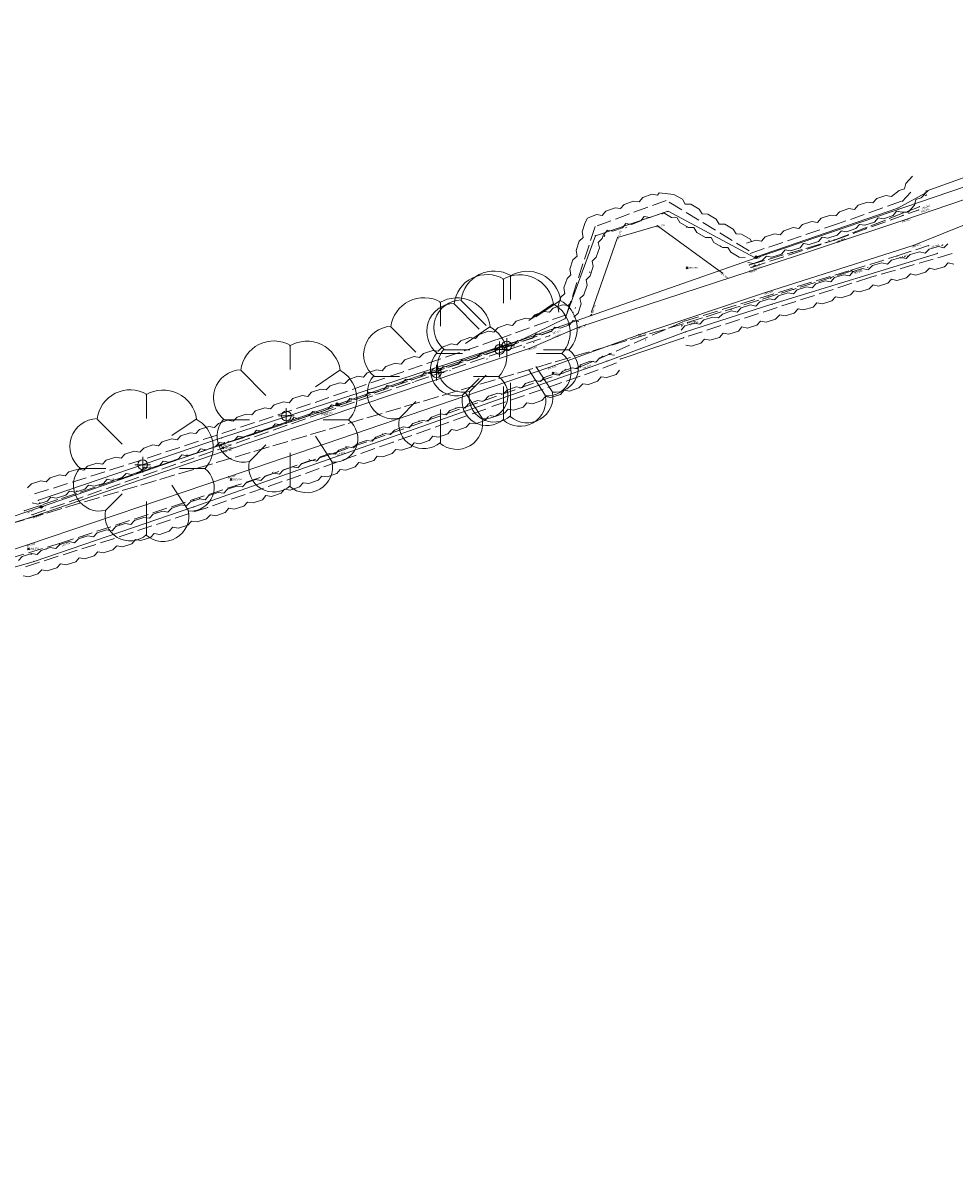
# Model space of a CAD drawing. Header units: metres. Extents: x 658718 to 659592, y 796119 to 796841.
# Tile 6 of 10: x 659217 to 659312, y 796404 to 796521. Entities that reach past the tile are written whole.
import ezdxf

# ---------------------------------------------------------------- set-up
doc = ezdxf.new("R2010")
doc.units = ezdxf.units.M
doc.header["$MEASUREMENT"] = 0
for name, pattern in [('Center line', [100, 100, 0]), ('Dashed 3-1', [2, 1.5, -0.5]), ('Dashed 4-1', [2, 1.6, -0.4]), ('Edge of Bush', [3.846153, -1.282051, -1.282051, 0, -1.282051]), ('Gate', [100, 100, 0]), ('Hedge', [100, 100, 0]), ('Power line', [100, 100, 0])]:
    doc.linetypes.add(name, pattern=pattern)
for name, color, linetype, lineweight, true_color in [('Bank Bottom', 7, 'Continuous', 0, 0xffa500), ('Bank Bottom_Text', 7, 'Continuous', 0, 0xffa500), ('Bank Top', 7, 'Continuous', 0, 0xc7c074), ('Bank Top_Text', 7, 'Continuous', 0, 0xc7c074), ('Electricity Pole', 1, 'Continuous', 0, 0xff0000), ('Electricity Pole_Text', 1, 'Continuous', 0, 0xff0000), ('Finished Floor Level', 7, 'Continuous', 0, 0xffffff), ('Gate', 6, 'Continuous', 0, 0xff00ff), ('Hedge', 3, 'Continuous', 0, 0x00ff00), ('Overhead Electricity Line', 1, 'Continuous', 0, 0xff0000), ('Path', 7, 'Continuous', 0, 0xa52a2a), ('Path_Text', 7, 'Continuous', 0, 0xa52a2a), ('Road Edge', 7, 'Continuous', 0, 0xff80c0), ('Road Edge_Text', 7, 'Continuous', 0, 0xff80c0), ('Spot Level', 7, 'Continuous', 0, 0xffffff), ('Spot Level_Text', 7, 'Continuous', 0, 0xffffff), ('Tree', 3, 'Continuous', 0, 0x00ff00), ('Vegetation Line', 7, 'Continuous', 0, 0x85c929)]:
    doc.layers.add(name, color=color, linetype=linetype, lineweight=lineweight, true_color=true_color)
doc.styles.add('0.3mm', font='micross.ttf', dxfattribs={"height": 0.3})

# ---------------------------------------------------------------- blocks, each defined once
blk = doc.blocks.new('Point')
blk.add_point((0, 0))
blk = doc.blocks.new('Spot Level-Dia cross')
at = {"color": 0}
for p, q in [((-1, 1), (1, -1)), ((-1, -1), (1, 1))]:
    blk.add_line(p, q, dxfattribs=at)
blk = doc.blocks.new('Electricity Pole-Cross circle')
at = {"color": 0}
for p, q in [((-1, 0), (1, 0)), ((0, -1), (0, 1))]:
    blk.add_line(p, q, dxfattribs=at)
blk.add_circle((0, 0), 0.9, dxfattribs=at)
blk = doc.blocks.new('Tree-Tree 2')
at = {"color": 0}
for p, q in [((0.05, 0.59), (0.05, 0.9)), ((-0.58, 0.58), (-0.26, 0.26)), ((0.68, 0.58), (0.37, 0.37)), ((0.1, 0), (-0.1, 0)), ((0, 0.1), (0, -0.1)), ((-0.79, -0.05), (-0.47, -0.05)), ((0.79, -0.05), (0.47, -0.05)), ((0.58, -0.58), (0.37, -0.26)), ((-0.47, -0.58), (-0.26, -0.37)), ((0.05, -0.89), (0.05, -0.47))]:
    blk.add_line(p, q, dxfattribs=at)
for centre, radius, start, end in [((-0.16, 0.53), 0.423, 59.7436, 173.211), ((0.26, 0.52), 0.43, 8.1301, 120.7355), ((-0.57, 0.23), 0.356, 91.6366, 231.8428), ((0.49, 0.22), 0.407, 318.0128, 62.1759), ((-0.55, -0.26), 0.33, 138.8141, 284.0362), ((0.61, -0.29), 0.3, 264.0939, 53.1301), ((-0.16, -0.65), 0.319, 167.2756, 311.1859), ((0.26, -0.65), 0.328, 228.8141, 12.3391)]:
    blk.add_arc(centre, radius, start, end, dxfattribs=at)
blk = doc.blocks.new('Tree-Single circle')
at = {"color": 0}
blk.add_circle((0, 0), 1, dxfattribs=at)

msp = doc.modelspace()

# ---------------------------------------------------------------- linework, layer by layer
at = {"layer": 'Bank Bottom', "linetype": 'Dashed 3-1'}
for points in [[(659291.06, 796496.53, 166.52), (659299.57, 796499.32, 166.4), (659308.14, 796502.39, 165.85)], [(659069.05, 796410.98, 157.94), (659089.45, 796419.8, 157.75), (659107.48, 796427.76, 157.22), (659138.25, 796440.78, 158.65), (659138.32, 796440.81, 158.56), (659165.8, 796450.8, 160.32), (659196.44, 796461.17, 162.91), (659220.66, 796468.42, 164.35), (659248.64, 796477.63, 165.82), (659273.67, 796486.4, 166.61), (659284.29, 796491.07, 166.77), (659301.24, 796496.25, 166.34), (659305.93, 796497.7, 165.98), (659309.14, 796498.76, 165.87)], [(659217.88, 796471.36, 164.54), (659247.37, 796481.7, 166.23), (659270.56, 796489.58, 166.68)]]:
    msp.add_polyline3d(points, dxfattribs=at)
at = {"layer": 'Bank Top', "linetype": 'Dashed 4-1'}
for points in [[(659290.89, 796496.79, 166.94), (659299.52, 796499.31, 166.97), (659308.2, 796502.71, 166.28)], [(659098.76, 796428.08, 157.81), (659137.08, 796444.25, 159.02), (659161.19, 796452.93, 160.65), (659198.29, 796465.26, 163.97), (659284.6, 796490.92, 167.08), (659301.33, 796496.17, 166.58)], [(659217.08, 796471.76, 165.21), (659247.03, 796481.76, 166.61), (659270.61, 796490, 167.21)]]:
    msp.add_polyline3d(points, dxfattribs=at)
at = {"layer": 'Finished Floor Level', "color": 96, "linetype": 'Hedge', "true_color": 0x008000}
for points in [[(659308.78, 796504.09, 165.79), (659306.02, 796502.57, 165.95), (659291.43, 796497.55, 166.73), (659282.61, 796502.25, 167.68), (659275.23, 796499.76, 167.25), (659272.14, 796491.33, 166.81), (659267.76, 796489.21, 166.59), (659237.16, 796479.18, 166.08), (659218.53, 796472.84, 164.72)], [(659310.03, 796497.96, 165.9), (659293.18, 796492.78, 166.46), (659284.38, 796489.96, 166.58), (659276.41, 796486.99, 166.62), (659234.34, 796472.16, 164.77), (659218.09, 796466.61, 164.45), (659199.28, 796461.11, 162.83), (659175.51, 796453.33, 160.97), (659156.41, 796446.86, 159.72), (659136.19, 796439.14, 158.41), (659107.46, 796426.86, 157.58), (659082.35, 796415.62, 157.43), (659067.43, 796409.21, 157.87)]]:
    msp.add_polyline3d(points, dxfattribs=at)
at = {"layer": 'Gate', "linetype": 'Gate', "ltscale": 0.2}
for p, q in [((659313.99, 796506.14, 165.65), (659308.88, 796504.31, 165.77)), ((659284.19, 796489.37, 166.4), (659277.75, 796487.2, 166.56))]:
    msp.add_line(p, q, dxfattribs=at)
at = {"layer": 'Hedge', "linetype": 'Dashed 3-1'}
for p, q in [((659282.43, 796503.36, 320.53), (659275.19, 796500.69, 320.53)), ((659290.86, 796498.23, 320.53), (659282.43, 796503.36, 320.53)), ((659306.36, 796503.26, 327.02), (659299.97, 796501, 327.02)), ((659307.34, 796504.2, 165.96), (659306.43, 796503.24, 165.96)), ((659299.97, 796501, 327.02), (659290.78, 796497.9, 327.02)), ((659275.19, 796500.69, 160.26), (659272.28, 796491.72, 160.26)), ((659311.52, 796497.94, 166.4), (659303.24, 796495.53, 166.4)), ((659303.24, 796495.53, 166.4), (659293.71, 796492.45, 166.4)), ((659272.28, 796491.72, 160.26), (659265.17, 796489.18, 160.26)), ((659273, 796491.98, 160.26), (659272.91, 796491.95, 160.26)), ((659293.71, 796492.45, 166.4), (659284.19, 796489.37, 166.4)), ((659265.17, 796489.18, 160.26), (659255.7, 796485.93, 160.26)), ((659277.38, 796486.81, 140.75), (659273.68, 796485.45, 140.75)), ((659255.66, 796485.92, 160.26), (659246.21, 796482.63, 160.26)), ((659273.68, 796485.45, 140.75), (659264.21, 796482.21, 140.75)), ((659246.21, 796482.63, 160.26), (659236.71, 796479.47, 160.26)), ((659264.08, 796482.12, 140.75), (659254.65, 796478.76, 140.75)), ((659236.71, 796479.47, 160.26), (659227.2, 796476.33, 160.26)), ((659254.65, 796478.76, 140.75), (659245.23, 796475.38, 140.75)), ((659227.2, 796476.33, 160.26), (659217.66, 796473.32, 160.26)), ((659245.23, 796475.38, 140.75), (659235.77, 796472.11, 140.75)), ((659235.77, 796472.11, 140.75), (659226.27, 796468.95, 140.75)), ((659226.27, 796468.95, 140.75), (659216.74, 796465.91, 140.75))]:
    msp.add_line(p, q, dxfattribs=at)
at = {"layer": 'Hedge'}
for points, elevation in [([(659306.13, 796504.35), (659306.67, 796504.53), (659306.81, 796505.09), (659307.48, 796505.82)], 165.96), ([(659299.69, 796501.77), (659300.08, 796502.2), (659301.02, 796502.53), (659301.58, 796502.43), (659301.97, 796502.86), (659302.91, 796503.19), (659303.47, 796503.11), (659303.86, 796503.53), (659304.79, 796503.85), (659305.36, 796503.76), (659306.13, 796504.35)], 327.02), ([(659309.09, 796504.39), (659309.08, 796504.35), (659308.37, 796503.61), (659307.84, 796503.43), (659307.71, 796502.88), (659307.04, 796502.15), (659306.44, 796502.15)], 165.96), ([(659274.41, 796501.56), (659275.34, 796501.91), (659275.91, 796501.82), (659276.29, 796502.25), (659277.22, 796502.6), (659277.79, 796502.53), (659278.16, 796502.95), (659279.09, 796503.29), (659279.66, 796503.21), (659280.04, 796503.64), (659280.97, 796503.98), (659281.54, 796503.9), (659281.72, 796504.11)], 320.53), ([(659281.72, 796504.11), (659283.21, 796503.97), (659284.07, 796503.47), (659284.36, 796502.98), (659284.93, 796502.96), (659285.79, 796502.45), (659286.09, 796501.97), (659286.66, 796501.95), (659287.51, 796501.45), (659287.81, 796500.95), (659288.38, 796500.94), (659289.24, 796500.43), (659289.54, 796499.94), (659290.1, 796499.92), (659290.97, 796499.42), (659291.12, 796499.16)], 320.53), ([(659281.72, 796501.95), (659281.72, 796501.94), (659280.77, 796501.61), (659280.2, 796501.7), (659279.85, 796501.26), (659278.9, 796500.91), (659278.32, 796500.99), (659277.97, 796500.56), (659277, 796500.23), (659276.45, 796500.31), (659276.08, 796499.88), (659276.05, 796499.87)], 320.53), ([(659290.45, 796497.53), (659289.87, 796497.56), (659289.01, 796498.07), (659288.71, 796498.56), (659288.15, 796498.56), (659287.28, 796499.08), (659286.99, 796499.58), (659286.43, 796499.57), (659285.55, 796500.08), (659285.25, 796500.58), (659284.69, 796500.58), (659283.82, 796501.12), (659283.53, 796501.59), (659282.97, 796501.61), (659282.11, 796502.11)], 320.53), ([(659306.44, 796502.15), (659305.88, 796502.25), (659305.52, 796501.82), (659304.56, 796501.48), (659303.99, 796501.57), (659303.63, 796501.14), (659302.65, 796500.82), (659302.11, 796500.91), (659301.73, 796500.49), (659300.79, 796500.16), (659300.23, 796500.24)], 327.02), ([(659307.77, 796502.91), (659307.77, 796502.91), (659307.76, 796502.9)], 327.02), ([(659271.5, 796491.97), (659271.4, 796492.54), (659271.71, 796493.49), (659272.12, 796493.88), (659272.02, 796494.45), (659272.33, 796495.39), (659272.73, 796495.79), (659272.63, 796496.35), (659272.94, 796497.29), (659273.36, 796497.68), (659273.25, 796498.25), (659273.56, 796499.19), (659273.98, 796499.59), (659273.87, 796500.14), (659274.18, 796501.1), (659274.41, 796501.56)], 160.26), ([(659290.61, 796498.99), (659291.56, 796499.31), (659292.12, 796499.21), (659292.51, 796499.63), (659293.45, 796499.94), (659294.02, 796499.86), (659294.41, 796500.27), (659295.35, 796500.58), (659295.91, 796500.49), (659296.3, 796500.91), (659297.24, 796501.22), (659297.81, 796501.12), (659298.19, 796501.54), (659299.14, 796501.86), (659299.71, 796501.77)], 327.02), ([(659276.05, 796499.87), (659275.92, 796499.48), (659275.5, 796499.08), (659275.63, 796498.52), (659275.3, 796497.56), (659274.88, 796497.18), (659275, 796496.63), (659274.69, 796495.66), (659274.27, 796495.26), (659274.39, 796494.72), (659274.05, 796493.75), (659273.65, 796493.37), (659273.76, 796492.81), (659273.45, 796491.87), (659273.04, 796491.47)], 160.26), ([(659300.22, 796500.23), (659299.82, 796499.82), (659298.88, 796499.5), (659298.31, 796499.6), (659297.94, 796499.17), (659296.97, 796498.86), (659296.41, 796498.97), (659296.05, 796498.54), (659295.09, 796498.21), (659294.52, 796498.31), (659294.15, 796497.89), (659293.17, 796497.58), (659292.62, 796497.68), (659292.24, 796497.26), (659291.3, 796496.94), (659290.74, 796497.04)], 327.02), ([(659303.01, 796496.32), (659303.42, 796496.72), (659304.38, 796497), (659304.94, 796496.87), (659305.35, 796497.28), (659306.3, 796497.55), (659306.86, 796497.44), (659307.26, 796497.83), (659308.22, 796498.11), (659308.78, 796497.99), (659309.18, 796498.39), (659310.14, 796498.66), (659310.7, 796498.54), (659311.1, 796498.94)], 166.4), ([(659293.46, 796493.23), (659293.86, 796493.65), (659294.81, 796493.95), (659295.37, 796493.84), (659295.77, 796494.26), (659296.71, 796494.56), (659297.28, 796494.47), (659297.67, 796494.87), (659298.61, 796495.18), (659299.18, 796495.07), (659299.57, 796495.49), (659300.52, 796495.79), (659301.08, 796495.68), (659301.47, 796496.1), (659302.42, 796496.41), (659302.99, 796496.3)], 166.4), ([(659311.7, 796496.87), (659311.13, 796497), (659310.75, 796496.58), (659309.77, 796496.32), (659309.21, 796496.45), (659308.83, 796496.04), (659307.85, 796495.75), (659307.29, 796495.87), (659306.9, 796495.46), (659305.91, 796495.2), (659305.37, 796495.32), (659304.97, 796494.92), (659304.02, 796494.64), (659303.46, 796494.76)], 166.4), ([(659303.49, 796494.76), (659303.08, 796494.35), (659302.13, 796494.04), (659301.56, 796494.15), (659301.19, 796493.73), (659300.22, 796493.43), (659299.66, 796493.55), (659299.29, 796493.12), (659298.32, 796492.81), (659297.75, 796492.91), (659297.38, 796492.49), (659296.4, 796492.21), (659295.85, 796492.31), (659295.46, 796491.89), (659294.52, 796491.59), (659293.96, 796491.69)], 166.4), ([(659264.89, 796489.95), (659265.28, 796490.37), (659266.22, 796490.71), (659266.78, 796490.62), (659267.17, 796491.05), (659268.1, 796491.38), (659268.67, 796491.3), (659269.05, 796491.72), (659269.98, 796492.05), (659270.55, 796491.97), (659270.93, 796492.39), (659271.87, 796492.72), (659272.44, 796492.64), (659272.81, 796493.06)], 160.26), ([(659283.94, 796490.15), (659284.34, 796490.57), (659285.29, 796490.87), (659285.85, 796490.76), (659286.25, 796491.18), (659287.19, 796491.48), (659287.75, 796491.39), (659288.15, 796491.79), (659289.09, 796492.1), (659289.65, 796491.99), (659290.05, 796492.41), (659291, 796492.71), (659291.56, 796492.6), (659291.95, 796493.02), (659292.9, 796493.33), (659293.47, 796493.22)], 166.4), ([(659274.87, 796491.79), (659274.7, 796491.61)], 160.26), ([(659293.96, 796491.68), (659293.56, 796491.28), (659292.61, 796490.97), (659292.04, 796491.07), (659291.66, 796490.65), (659290.69, 796490.35), (659290.13, 796490.47), (659289.77, 796490.04), (659288.8, 796489.73), (659288.23, 796489.83), (659287.86, 796489.41), (659286.87, 796489.13), (659286.33, 796489.23), (659285.94, 796488.81), (659285, 796488.51), (659284.44, 796488.61)], 166.4), ([(659273.2, 796491.08), (659272.96, 796491.12), (659272.6, 796490.68), (659271.64, 796490.36), (659271.08, 796490.46), (659270.72, 796490.02), (659269.76, 796489.67), (659269.19, 796489.76), (659268.83, 796489.33), (659267.86, 796489.01), (659267.31, 796489.1), (659266.94, 796488.67), (659266, 796488.34), (659265.44, 796488.42)], 160.26), ([(659273.53, 796491.03), (659273.27, 796491.07)], 160.26), ([(659255.44, 796486.7), (659255.83, 796487.13), (659256.77, 796487.45), (659257.33, 796487.35), (659257.73, 796487.77), (659258.66, 796488.09), (659259.23, 796488.01), (659259.61, 796488.42), (659260.55, 796488.74), (659261.12, 796488.65), (659261.51, 796489.07), (659262.45, 796489.39), (659263.01, 796489.29), (659263.39, 796489.71), (659264.34, 796490.04), (659264.91, 796489.94)], 160.26), ([(659265.43, 796488.41), (659265.03, 796488), (659264.09, 796487.67), (659263.52, 796487.77), (659263.15, 796487.34), (659262.19, 796487.02), (659261.62, 796487.13), (659261.27, 796486.7), (659260.3, 796486.37), (659259.73, 796486.46), (659259.37, 796486.04), (659258.39, 796485.73), (659257.84, 796485.82), (659257.46, 796485.4), (659256.52, 796485.08), (659255.96, 796485.17)], 160.26), ([(659245.94, 796483.4), (659246.33, 796483.83), (659247.27, 796484.15), (659247.83, 796484.06), (659248.22, 796484.48), (659249.16, 796484.8), (659249.72, 796484.72), (659250.11, 796485.14), (659251.04, 796485.46), (659251.61, 796485.37), (659251.99, 796485.79), (659252.94, 796486.11), (659253.5, 796486.02), (659253.88, 796486.44), (659254.83, 796486.77), (659255.39, 796486.68)], 160.26), ([(659273.39, 796486.21), (659273.77, 796486.64), (659274.71, 796486.99), (659275.28, 796486.9), (659275.66, 796487.34), (659276.59, 796487.68), (659277.15, 796487.61)], 140.75), ([(659263.94, 796482.99), (659264.33, 796483.41), (659265.28, 796483.73), (659265.84, 796483.63), (659266.23, 796484.05), (659267.17, 796484.37), (659267.74, 796484.29), (659268.12, 796484.7), (659269.06, 796485.02), (659269.63, 796484.92), (659270.01, 796485.34), (659270.96, 796485.66), (659271.52, 796485.56), (659271.9, 796485.98), (659272.85, 796486.31), (659273.42, 796486.21)], 140.75), ([(659277.69, 796486.07), (659277.34, 796485.64), (659276.37, 796485.31), (659275.82, 796485.39), (659275.45, 796484.96), (659274.52, 796484.62), (659273.95, 796484.69)], 140.75), ([(659255.92, 796485.15), (659255.53, 796484.74), (659254.59, 796484.41), (659254.02, 796484.5), (659253.65, 796484.07), (659252.69, 796483.75), (659252.12, 796483.85), (659251.77, 796483.42), (659250.8, 796483.09), (659250.23, 796483.18), (659249.87, 796482.75), (659248.89, 796482.44), (659248.35, 796482.53), (659247.97, 796482.11), (659247.03, 796481.78), (659246.47, 796481.87)], 160.26), ([(659273.94, 796484.68), (659273.54, 796484.27), (659272.6, 796483.94), (659272.03, 796484.04), (659271.66, 796483.61), (659270.69, 796483.3), (659270.13, 796483.4), (659269.77, 796482.97), (659268.81, 796482.64), (659268.24, 796482.74), (659267.87, 796482.31), (659266.89, 796482.01), (659266.35, 796482.1), (659265.97, 796481.68), (659265.03, 796481.36), (659264.46, 796481.45)], 140.75), ([(659236.45, 796480.25), (659236.85, 796480.66), (659237.79, 796480.98), (659238.35, 796480.88), (659238.75, 796481.29), (659239.69, 796481.61), (659240.25, 796481.52), (659240.64, 796481.93), (659241.58, 796482.24), (659242.15, 796482.14), (659242.54, 796482.55), (659243.49, 796482.86), (659244.05, 796482.76), (659244.44, 796483.18), (659245.38, 796483.5), (659245.95, 796483.4)], 160.26), ([(659254.38, 796479.53), (659254.76, 796479.96), (659255.7, 796480.29), (659256.27, 796480.2), (659256.65, 796480.63), (659257.58, 796480.96), (659258.15, 796480.88), (659258.53, 796481.3), (659259.47, 796481.63), (659260.03, 796481.54), (659260.42, 796481.97), (659261.35, 796482.3), (659261.92, 796482.21), (659262.3, 796482.63), (659263.24, 796482.97), (659263.81, 796482.88)], 140.75), ([(659246.46, 796481.86), (659246.06, 796481.45), (659245.11, 796481.13), (659244.54, 796481.24), (659244.17, 796480.81), (659243.2, 796480.5), (659242.64, 796480.61), (659242.28, 796480.19), (659241.31, 796479.86), (659240.74, 796479.97), (659240.37, 796479.54), (659239.39, 796479.25), (659238.85, 796479.34), (659238.46, 796478.93), (659237.52, 796478.61), (659236.96, 796478.71)], 160.26), ([(659264.35, 796481.36), (659263.96, 796480.94), (659263.02, 796480.6), (659262.45, 796480.69), (659262.08, 796480.26), (659261.12, 796479.93), (659260.56, 796480.03), (659260.2, 796479.6), (659259.25, 796479.25), (659258.67, 796479.34), (659258.31, 796478.91), (659257.34, 796478.59), (659256.79, 796478.68), (659256.42, 796478.25), (659255.48, 796477.92), (659254.92, 796478)], 140.75), ([(659226.95, 796477.11), (659227.34, 796477.53), (659228.29, 796477.84), (659228.85, 796477.73), (659229.25, 796478.15), (659230.19, 796478.46), (659230.76, 796478.37), (659231.14, 796478.78), (659232.09, 796479.09), (659232.65, 796478.99), (659233.04, 796479.4), (659233.99, 796479.71), (659234.55, 796479.61), (659234.94, 796480.02), (659235.89, 796480.34), (659236.46, 796480.24)], 160.26), ([(659244.95, 796476.15), (659245.34, 796476.58), (659246.28, 796476.91), (659246.84, 796476.82), (659247.23, 796477.25), (659248.16, 796477.58), (659248.73, 796477.51), (659249.11, 796477.93), (659250.04, 796478.26), (659250.61, 796478.17), (659250.99, 796478.6), (659251.93, 796478.93), (659252.49, 796478.84), (659252.87, 796479.27), (659253.81, 796479.61), (659254.38, 796479.52)], 140.75), ([(659236.96, 796478.7), (659236.56, 796478.29), (659235.61, 796477.98), (659235.04, 796478.08), (659234.67, 796477.65), (659233.7, 796477.35), (659233.14, 796477.46), (659232.78, 796477.04), (659231.81, 796476.72), (659231.24, 796476.82), (659230.87, 796476.4), (659229.89, 796476.1), (659229.34, 796476.2), (659228.96, 796475.78), (659228.02, 796475.47), (659227.46, 796475.57)], 160.26), ([(659217.41, 796474.1), (659217.81, 796474.51), (659218.77, 796474.81), (659219.33, 796474.7), (659219.73, 796475.11), (659220.67, 796475.41), (659221.24, 796475.31), (659221.63, 796475.72), (659222.58, 796476.01), (659223.14, 796475.9), (659223.54, 796476.31), (659224.49, 796476.61), (659225.05, 796476.5), (659225.44, 796476.91), (659226.4, 796477.21), (659226.96, 796477.1)], 160.26), ([(659254.92, 796478), (659254.53, 796477.58), (659253.59, 796477.24), (659253.02, 796477.33), (659252.66, 796476.89), (659251.7, 796476.56), (659251.14, 796476.66), (659250.78, 796476.23), (659249.82, 796475.88), (659249.25, 796475.97), (659248.89, 796475.54), (659247.92, 796475.22), (659247.37, 796475.3), (659247, 796474.88), (659246.06, 796474.54), (659245.5, 796474.62)], 140.75), ([(659235.5, 796472.89), (659235.89, 796473.31), (659236.84, 796473.63), (659237.4, 796473.54), (659237.79, 796473.96), (659238.72, 796474.28), (659239.29, 796474.2), (659239.68, 796474.61), (659240.61, 796474.93), (659241.18, 796474.84), (659241.57, 796475.26), (659242.51, 796475.58), (659243.07, 796475.49), (659243.45, 796475.91), (659244.4, 796476.24), (659244.97, 796476.14)], 140.75), ([(659227.45, 796475.56), (659227.04, 796475.16), (659226.09, 796474.85), (659225.52, 796474.97), (659225.14, 796474.54), (659224.17, 796474.25), (659223.61, 796474.37), (659223.24, 796473.95), (659222.27, 796473.64), (659221.7, 796473.76), (659221.33, 796473.34), (659220.34, 796473.06), (659219.8, 796473.16), (659219.41, 796472.75), (659218.46, 796472.45), (659217.9, 796472.56)], 160.26), ([(659245.49, 796474.61), (659245.1, 796474.2), (659244.15, 796473.87), (659243.58, 796473.97), (659243.22, 796473.54), (659242.25, 796473.22), (659241.69, 796473.32), (659241.33, 796472.89), (659240.37, 796472.56), (659239.8, 796472.65), (659239.43, 796472.23), (659238.46, 796471.92), (659237.91, 796472.01), (659237.53, 796471.59), (659236.59, 796471.26), (659236.03, 796471.36)], 140.75), ([(659226.02, 796469.73), (659226.41, 796470.15), (659227.36, 796470.46), (659227.92, 796470.36), (659228.31, 796470.78), (659229.25, 796471.09), (659229.82, 796471), (659230.21, 796471.41), (659231.15, 796471.72), (659231.71, 796471.62), (659232.1, 796472.04), (659233.05, 796472.35), (659233.61, 796472.25), (659234, 796472.66), (659234.95, 796472.98), (659235.51, 796472.88)], 140.75), ([(659236.03, 796471.35), (659235.62, 796470.93), (659234.68, 796470.62), (659234.11, 796470.72), (659233.73, 796470.29), (659232.77, 796469.99), (659232.21, 796470.1), (659231.84, 796469.67), (659230.88, 796469.35), (659230.31, 796469.45), (659229.94, 796469.03), (659228.96, 796468.73), (659228.41, 796468.82), (659228.03, 796468.41), (659227.09, 796468.09), (659226.53, 796468.19)], 140.75), ([(659216.49, 796466.69), (659216.89, 796467.11), (659217.84, 796467.41), (659218.4, 796467.3), (659218.8, 796467.71), (659219.74, 796468.01), (659220.31, 796467.91), (659220.7, 796468.32), (659221.65, 796468.62), (659222.21, 796468.51), (659222.61, 796468.92), (659223.56, 796469.22), (659224.12, 796469.11), (659224.51, 796469.53), (659225.46, 796469.83), (659226.03, 796469.72)], 140.75), ([(659226.52, 796468.18), (659226.11, 796467.78), (659225.16, 796467.47), (659224.59, 796467.58), (659224.21, 796467.16), (659223.24, 796466.86), (659222.68, 796466.98), (659222.32, 796466.56), (659221.35, 796466.25), (659220.78, 796466.36), (659220.4, 796465.94), (659219.42, 796465.66), (659218.87, 796465.76), (659218.48, 796465.35), (659217.54, 796465.05), (659216.98, 796465.15)], 140.75)]:
    msp.add_lwpolyline(points, dxfattribs=dict(at, elevation=elevation))
at = {"layer": 'Overhead Electricity Line', "linetype": 'Power line', "ltscale": 0.5}
msp.add_polyline3d([(659360.79, 796521.4, 163.51), (659331.39, 796511.08, 165.26), (659291.57, 796497.51, 166.77), (659248.92, 796482.59, 166.34), (659218.84, 796472.15, 164.69), (659186.69, 796461.4, 162.36), (659155.35, 796450.83, 159.41), (659104.34, 796430.49, 157.53), (659061.13, 796411.56, 158.17), (659029.51, 796397.29, 158.71), (658990.28, 796380.08, 159.36), (658940.93, 796356.36, 161.06), (658896.35, 796335.4, 161.64), (658875.24, 796319.12, 159.68), (658840.99, 796276.85, 152.88), (658812.5, 796240.97, 148.01), (658793.25, 796208.78, 143.85), (658756.31, 796160.16, 139.97), (658732.37, 796129.97, 138.73)], dxfattribs=at)
at = {"layer": 'Path', "linetype": 'Continuous'}
msp.add_polyline3d([(659288.16, 796495.95, 166.67), (659281.53, 796500.77, 167.19), (659277.48, 796499.58, 167.17), (659274.84, 796492.01, 166.78)], dxfattribs=at)
at = {"layer": 'Road Edge', "linetype": 'Center line'}
for points in [[(659316.21, 796504.63, 165.58), (659306.52, 796501.3, 165.96), (659290.96, 796496.16, 166.61), (659273.54, 796490.45, 166.74), (659268.49, 796488.27, 166.64), (659237.43, 796477.84, 165.79), (659218.03, 796471.19, 164.62), (659201.02, 796465.8, 163.52)], [(659313.81, 796501.26, 165.65), (659307.57, 796498.75, 165.91), (659292.54, 796493.97, 166.6), (659279.64, 796489.68, 166.74), (659270.47, 796486.34, 166.65), (659237.89, 796475.23, 165.68), (659217.42, 796468.28, 164.39), (659200.15, 796462.68, 163.27)]]:
    msp.add_polyline3d(points, dxfattribs=at)
at = {"layer": 'Vegetation Line', "linetype": 'Edge of Bush'}
for points in [[(659308.9, 796503.89, 165.78), (659306.52, 796501.82, 166.02), (659291.44, 796496.73, 166.62), (659282.07, 796502.01, 167.28), (659276.16, 796499.75, 167.17), (659272.49, 796490.72, 166.77), (659267.99, 796488.43, 166.66), (659237.46, 796478.69, 166.14), (659218.64, 796472.54, 164.61)], [(659310.55, 796498.8, 165.79), (659292.85, 796493.53, 166.65), (659284.05, 796490.59, 166.72), (659275.93, 796487.47, 166.72), (659234.35, 796472.83, 165.12), (659217.83, 796467.36, 164.52), (659199.17, 796461.87, 163.14), (659175.46, 796453.87, 161.12), (659156.23, 796447.19, 159.72), (659135.97, 796439.78, 158.55), (659107.2, 796427.34, 157.57), (659082.03, 796416.38, 157.71), (659067.34, 796409.5, 157.87)]]:
    msp.add_polyline3d(points, dxfattribs=at)

# ---------------------------------------------------------------- block references
at = {"layer": 'Bank Bottom_Text', "linetype": 'Continuous'}
for p in [(659308.14, 796502.39, 165.85), (659299.57, 796499.32, 166.4), (659309.14, 796498.76, 165.87), (659305.93, 796497.7, 165.98), (659291.06, 796496.53, 166.52), (659301.24, 796496.25, 166.34), (659284.29, 796491.07, 166.77), (659270.56, 796489.58, 166.68), (659273.67, 796486.4, 166.61), (659247.37, 796481.7, 166.23), (659248.64, 796477.63, 165.82), (659217.88, 796471.36, 164.54), (659220.66, 796468.42, 164.35)]:
    msp.add_blockref('Point', p, dxfattribs=at)
at = {"layer": 'Bank Top_Text', "linetype": 'Continuous'}
for p in [(659308.2, 796502.71, 166.28), (659299.52, 796499.31, 166.97), (659290.89, 796496.79, 166.94), (659301.33, 796496.17, 166.58), (659284.6, 796490.92, 167.08), (659270.61, 796490, 167.21), (659247.03, 796481.76, 166.61), (659217.08, 796471.76, 165.21)]:
    msp.add_blockref('Point', p, dxfattribs=at)
at = {"layer": 'Electricity Pole', "color": 7, "linetype": 'Continuous', "lineweight": -3, "true_color": 0xffffff, "xscale": 0.1500000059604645, "yscale": 0.1500000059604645}
for p in [(659291.57, 796497.56, 166.79), (659248.95, 796482.61, 166.33), (659218.81, 796472.16, 164.67)]:
    msp.add_blockref('Electricity Pole-Cross circle', p, dxfattribs=at)
at = {"layer": 'Electricity Pole', "linetype": 'Continuous'}
for p in [(659291.57, 796497.56, 166.79), (659248.95, 796482.61, 166.33), (659218.81, 796472.16, 164.67)]:
    msp.add_blockref('Point', p, dxfattribs=at)
at = {"layer": 'Gate', "linetype": 'Continuous'}
for p in [(659308.88, 796504.31, 165.77), (659284.19, 796489.37, 166.4), (659277.75, 796487.2, 166.56)]:
    msp.add_blockref('Point', p, dxfattribs=at)
at = {"layer": 'Hedge', "linetype": 'Continuous'}
for p in [(659308.78, 796504.09, 165.79), (659282.61, 796502.25, 167.68), (659306.02, 796502.57, 165.95), (659275.23, 796499.76, 167.25), (659291.43, 796497.55, 166.73), (659310.03, 796497.96, 165.9), (659293.18, 796492.78, 166.46), (659272.14, 796491.33, 166.81), (659267.76, 796489.21, 166.59), (659284.38, 796489.96, 166.58), (659276.41, 796486.99, 166.62), (659237.16, 796479.18, 166.08), (659218.53, 796472.84, 164.72), (659234.34, 796472.16, 164.77), (659218.09, 796466.61, 164.45)]:
    msp.add_blockref('Point', p, dxfattribs=at)
at = {"layer": 'Overhead Electricity Line', "linetype": 'Continuous'}
for p in [(659291.57, 796497.51, 166.77), (659248.92, 796482.59, 166.34), (659218.84, 796472.15, 164.69)]:
    msp.add_blockref('Point', p, dxfattribs=at)
at = {"layer": 'Path_Text', "linetype": 'Continuous'}
for p in [(659281.53, 796500.77, 167.19), (659277.48, 796499.58, 167.17), (659288.16, 796495.95, 166.67), (659274.84, 796492.01, 166.78)]:
    msp.add_blockref('Point', p, dxfattribs=at)
at = {"layer": 'Road Edge_Text', "linetype": 'Continuous'}
for p in [(659306.52, 796501.3, 165.96), (659307.57, 796498.75, 165.91), (659290.96, 796496.16, 166.61), (659292.54, 796493.97, 166.6), (659273.54, 796490.45, 166.74), (659279.64, 796489.68, 166.74), (659268.49, 796488.27, 166.64), (659270.47, 796486.34, 166.65), (659237.43, 796477.84, 165.79), (659237.89, 796475.23, 165.68), (659218.03, 796471.19, 164.62), (659217.42, 796468.28, 164.39)]:
    msp.add_blockref('Point', p, dxfattribs=at)
at = {"layer": 'Spot Level', "color": 18, "linetype": 'Continuous', "lineweight": -3, "true_color": 0x000000, "xscale": 0.1000000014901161, "yscale": 0.1000000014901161}
for p in [(659284.55, 796496.48, 166.76), (659270.91, 796485.77, 166.56), (659237.09, 796478.43, 166.22), (659237.31, 796478.17, 165.8), (659238.16, 796474.94, 165.62), (659217.51, 796467.9, 164.37)]:
    msp.add_blockref('Spot Level-Dia cross', p, dxfattribs=at)
at = {"layer": 'Spot Level', "linetype": 'Continuous'}
for p in [(659284.55, 796496.48, 166.76), (659270.91, 796485.77, 166.56), (659237.09, 796478.43, 166.22), (659237.31, 796478.17, 165.8), (659238.16, 796474.94, 165.62), (659217.51, 796467.9, 164.37)]:
    msp.add_blockref('Point', p, dxfattribs=at)
at = {"layer": 'Tree', "color": 3, "linetype": 'Continuous', "lineweight": -3, "true_color": 0x00ff00, "xscale": 8, "yscale": 8}
for p in [(659266.19, 796488.54, 166.63), (659265.47, 796488.18, 166.64), (659259.04, 796485.83, 166.6), (659243.76, 796481.42, 166.17), (659229.14, 796476.45, 165.54)]:
    msp.add_blockref('Tree-Tree 2', p, dxfattribs=at)
at = {"layer": 'Tree', "color": 22, "linetype": 'Continuous', "lineweight": -3, "true_color": 0xc64000, "xscale": 0.5, "yscale": 0.5}
for p in [(659266.19, 796488.54, 166.63), (659265.47, 796488.18, 166.64), (659259.04, 796485.83, 166.6), (659243.76, 796481.42, 166.17), (659229.14, 796476.45, 165.54)]:
    msp.add_blockref('Tree-Single circle', p, dxfattribs=at)
at = {"layer": 'Tree', "linetype": 'Continuous'}
for p in [(659265.47, 796488.18, 166.64), (659266.19, 796488.54, 166.63), (659259.04, 796485.83, 166.6), (659243.76, 796481.42, 166.17), (659229.14, 796476.45, 165.54)]:
    msp.add_blockref('Point', p, dxfattribs=at)
at = {"layer": 'Vegetation Line', "linetype": 'Continuous'}
for p in [(659308.9, 796503.89, 165.78), (659282.07, 796502.01, 167.28), (659306.52, 796501.82, 166.02), (659276.16, 796499.75, 167.17), (659310.55, 796498.8, 165.79), (659291.44, 796496.73, 166.62), (659292.85, 796493.53, 166.65), (659272.49, 796490.72, 166.77), (659284.05, 796490.59, 166.72), (659267.99, 796488.43, 166.66), (659275.93, 796487.47, 166.72), (659237.46, 796478.69, 166.14), (659218.64, 796472.54, 164.61), (659234.35, 796472.83, 165.12), (659217.83, 796467.36, 164.52)]:
    msp.add_blockref('Point', p, dxfattribs=at)

# ---------------------------------------------------------------- texts
at = {"layer": 'Bank Bottom_Text', "style": '0.3mm'}
for s, rotation, p in [('165.855', 19.6769, (659308.4, 796502.1, 165.85)), ('166.399', 19.6769, (659299.83, 796499.03, 166.4)), ('165.866', 18.2582, (659309.39, 796498.46, 165.87)), ('165.979', 18.2582, (659306.19, 796497.4, 165.98)), ('166.517', 18.1994, (659291.32, 796496.23, 166.52)), ('166.339', 17.1205, (659301.49, 796495.95, 166.34)), ('166.767', 17.0159, (659284.54, 796490.77, 166.77)), ('166.683', 18.7601, (659270.82, 796489.28, 166.68)), ('166.614', 23.715, (659273.95, 796486.13, 166.61)), ('166.229', 18.7601, (659247.62, 796481.41, 166.23)), ('165.822', 19.3184, (659248.9, 796477.34, 165.82)), ('164.545', 19.3272, (659218.14, 796471.07, 164.54)), ('164.355', 18.2172, (659220.91, 796468.12, 164.35))]:
    msp.add_text(s, height=0.18, rotation=rotation, dxfattribs=at).set_placement(p)
at = {"layer": 'Bank Top_Text', "style": '0.3mm'}
for s, rotation, p in [('166.281', 21.4017, (659308.47, 796502.43, 166.28)), ('166.970', 21.4017, (659299.8, 796499.03, 166.97)), ('166.942', 16.2794, (659291.14, 796496.49, 166.94)), ('166.581', 17.3999, (659301.58, 796495.87, 166.58)), ('167.215', 19.2591, (659270.87, 796489.71, 167.21)), ('167.082', 17.3999, (659284.85, 796490.63, 167.08)), ('166.610', 19.2591, (659247.29, 796481.47, 166.61)), ('165.207', 18.4638, (659217.34, 796471.47, 165.21))]:
    msp.add_text(s, height=0.18, rotation=rotation, dxfattribs=at).set_placement(p)
at = {"layer": 'Electricity Pole_Text', "style": '0.3mm'}
for p in [(659291.72, 796497.47, 166.79), (659249.1, 796482.52, 166.33), (659218.96, 796472.07, 164.67)]:
    msp.add_text('EP', height=0.18, dxfattribs=at).set_placement(p)
at = {"layer": 'Path_Text', "style": '0.3mm'}
for s, rotation, p in [('167.191', 376.3823, (659281.43, 796500.55, 167.19)), ('167.173', 430.7634, (659277.6, 796499.38, 167.17)), ('166.668', 324.0173, (659287.93, 796495.89, 166.67)), ('166.776', 430.7634, (659274.96, 796491.81, 166.78))]:
    msp.add_text(s, height=0.18, rotation=rotation, dxfattribs=at).set_placement(p)
at = {"layer": 'Road Edge_Text', "style": '0.3mm'}
for s, rotation, p in [('165.963', 378.2832, (659306.43, 796501.08, 165.96)), ('165.911', 377.6559, (659307.48, 796498.53, 165.91)), ('166.607', 378.1341, (659290.88, 796495.94, 166.61)), ('166.596', 378.3636, (659292.45, 796493.75, 166.6)), ('166.737', 383.4012, (659273.47, 796490.23, 166.74)), ('166.741', 380.0188, (659279.56, 796489.46, 166.74)), ('166.638', 378.5594, (659268.4, 796488.05, 166.64)), ('166.651', 378.8294, (659270.38, 796486.12, 166.65)), ('165.786', 378.9137, (659237.35, 796477.62, 165.79)), ('165.684', 378.7635, (659237.8, 796475.02, 165.68)), ('164.619', 377.5689, (659217.94, 796470.97, 164.62)), ('164.393', 377.9766, (659217.34, 796468.06, 164.39))]:
    msp.add_text(s, height=0.18, rotation=rotation, dxfattribs=at).set_placement(p)
at = {"layer": 'Spot Level_Text', "style": '0.3mm'}
for s, p in [('166.756', (659284.7, 796496.39, 166.76)), ('166.555', (659271.06, 796485.68, 166.56)), ('166.222', (659237.24, 796478.34, 166.22)), ('165.800', (659237.46, 796478.08, 165.8)), ('165.620', (659238.31, 796474.85, 165.62)), ('164.371', (659217.66, 796467.81, 164.37))]:
    msp.add_text(s, height=0.18, dxfattribs=at).set_placement(p)
at = {"layer": 'Tree', "style": '0.3mm'}
for p in [(659265.62, 796488.09, 166.64), (659266.34, 796488.45, 166.63), (659259.19, 796485.74, 166.6), (659243.91, 796481.33, 166.17), (659229.29, 796476.36, 165.54)]:
    msp.add_text('TR', height=0.18, dxfattribs=at).set_placement(p)

doc.saveas('drawing.dxf')
